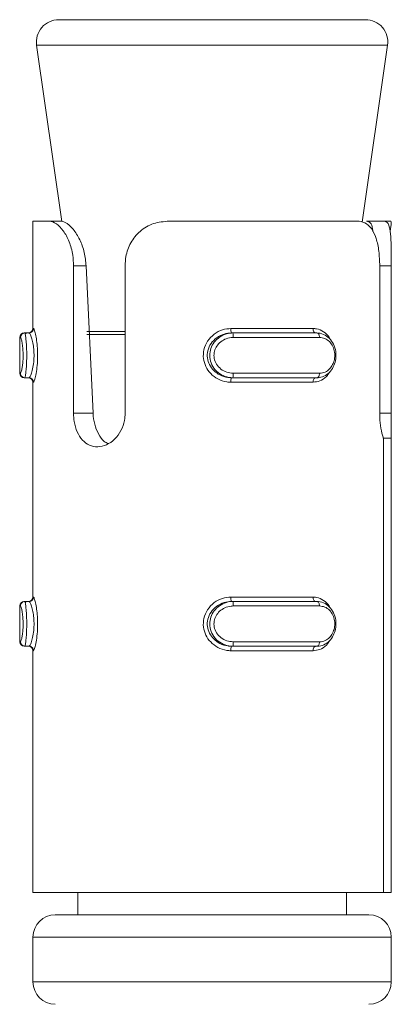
# Model space of a CAD drawing. Header units: millimetres. Extents: x -268 to 358, y -1428 to -19.
# Tile 25 of 34: x 25.49 to 33.78, y -41.39 to -19.39. Entities that reach past the tile are written whole.
import ezdxf

# ---------------------------------------------------------------- set-up
doc = ezdxf.new("R2010")
doc.units = ezdxf.units.MM

msp = doc.modelspace()

# ---------------------------------------------------------------- linework, layer by layer
at = {"color": 7, "linetype": 'Continuous', "lineweight": 15}
for p, q in [((26.361, -19.385), (33.157, -19.385)), ((33.157, -19.385), (33.208, -19.385)), ((25.866, -19.956), (26.429, -23.895)), ((33.138, -23.909), (33.703, -19.956)), ((25.784, -23.885), (25.784, -26.285)), ((25.784, -23.885), (26.136, -23.885)), ((26.136, -23.885), (26.394, -23.885)), ((26.394, -23.885), (26.427, -23.885)), ((28.823, -23.885), (33.029, -23.885)), ((33.627, -23.885), (33.231, -23.885)), ((33.776, -23.885), (33.627, -23.885)), ((33.784, -28.302), (33.784, -24.783)), ((26.691, -28.179), (26.691, -24.885)), ((26.971, -24.885), (27.126, -28.179)), ((27.843, -24.885), (27.843, -28.179)), ((33.527, -28.179), (33.527, -24.885)), ((33.784, -24.885), (33.784, -28.179)), ((25.589, -26.385), (25.604, -26.385)), ((25.696, -26.385), (25.604, -26.385)), ((30.215, -26.385), (30.248, -26.385)), ((30.248, -26.385), (32.125, -26.385)), ((25.489, -26.485), (25.489, -27.285)), ((25.604, -27.385), (25.589, -27.385)), ((25.696, -27.385), (25.604, -27.385)), ((25.784, -27.485), (25.784, -32.285)), ((30.215, -27.385), (30.248, -27.385)), ((32.125, -27.385), (30.248, -27.385)), ((33.784, -38.885), (33.784, -28.47)), ((33.609, -38.885), (33.609, -28.738)), ((33.609, -28.738), (33.78, -28.738)), ((33.78, -28.738), (33.78, -38.885)), ((25.489, -32.485), (25.489, -33.285)), ((25.589, -32.385), (25.604, -32.385)), ((25.696, -32.385), (25.604, -32.385)), ((30.215, -32.385), (30.248, -32.385)), ((30.248, -32.385), (32.125, -32.385)), ((25.604, -33.385), (25.589, -33.385)), ((25.696, -33.385), (25.604, -33.385)), ((30.215, -33.385), (30.248, -33.385)), ((32.125, -33.385), (30.248, -33.385)), ((25.784, -33.485), (25.784, -38.885)), ((25.784, -38.885), (33.609, -38.885)), ((26.784, -38.885), (26.784, -39.385)), ((32.784, -39.385), (32.784, -38.885)), ((33.78, -38.885), (33.609, -38.885)), ((33.78, -38.885), (33.784, -38.885)), ((26.284, -39.385), (33.233, -39.385)), ((33.233, -39.385), (33.284, -39.385)), ((25.784, -39.885), (25.784, -40.885)), ((33.784, -40.885), (33.784, -39.885))]:
    msp.add_line(p, q, dxfattribs=at)
at = {"color": 7, "linetype": 'Continuous', "lineweight": 0}
for p, q in [((33.703, -19.956), (25.866, -19.956)), ((26.691, -24.885), (26.971, -24.885)), ((33.784, -24.885), (33.527, -24.885)), ((25.784, -26.285), (25.795, -26.285)), ((26.989, -26.35), (27.843, -26.35)), ((30.205, -26.285), (32.037, -26.285)), ((25.504, -26.485), (25.489, -26.485)), ((27.843, -26.421), (26.987, -26.421)), ((32.183, -26.485), (30.257, -26.485)), ((25.489, -27.285), (25.504, -27.285)), ((25.795, -27.485), (25.784, -27.485)), ((32.037, -27.485), (30.205, -27.485)), ((30.257, -27.285), (32.183, -27.285)), ((26.691, -28.179), (27.126, -28.179)), ((33.784, -28.179), (33.527, -28.179)), ((25.784, -32.285), (25.795, -32.285)), ((30.205, -32.285), (32.037, -32.285)), ((25.504, -32.485), (25.489, -32.485)), ((32.183, -32.485), (30.257, -32.485)), ((25.489, -33.285), (25.504, -33.285)), ((30.257, -33.285), (32.183, -33.285)), ((25.795, -33.485), (25.784, -33.485)), ((32.037, -33.485), (30.205, -33.485)), ((33.784, -39.885), (25.784, -39.885)), ((25.784, -40.885), (33.725, -40.885)), ((33.725, -40.885), (33.784, -40.885))]:
    msp.add_line(p, q, dxfattribs=at)
at = {"color": 7, "linetype": 'Continuous', "lineweight": 0, "flags": 128}
for points in [[(32.037, -26.285), (32.038, -26.305), (32.041, -26.323), (32.046, -26.341), (32.053, -26.356), (32.062, -26.368), (32.071, -26.377), (32.082, -26.383), (32.093, -26.385)], [(32.125, -26.385), (32.136, -26.387), (32.147, -26.393), (32.157, -26.402), (32.166, -26.414), (32.173, -26.43), (32.178, -26.447), (32.181, -26.466), (32.183, -26.485)], [(32.093, -27.385), (32.082, -27.387), (32.071, -27.393), (32.062, -27.402), (32.053, -27.414), (32.046, -27.43), (32.041, -27.447), (32.038, -27.466), (32.037, -27.485)], [(32.183, -27.285), (32.181, -27.305), (32.178, -27.323), (32.173, -27.341), (32.166, -27.356), (32.157, -27.368), (32.147, -27.377), (32.136, -27.383), (32.125, -27.385)], [(32.037, -32.285), (32.038, -32.305), (32.041, -32.323), (32.046, -32.341), (32.053, -32.356), (32.062, -32.368), (32.071, -32.377), (32.082, -32.383), (32.093, -32.385)], [(32.125, -32.385), (32.136, -32.387), (32.147, -32.393), (32.157, -32.402), (32.166, -32.414), (32.173, -32.43), (32.178, -32.447), (32.181, -32.466), (32.183, -32.485)], [(32.093, -33.385), (32.082, -33.387), (32.071, -33.393), (32.062, -33.402), (32.053, -33.414), (32.046, -33.43), (32.041, -33.447), (32.038, -33.466), (32.037, -33.485)], [(32.183, -33.285), (32.181, -33.305), (32.178, -33.323), (32.173, -33.341), (32.166, -33.356), (32.157, -33.368), (32.147, -33.377), (32.136, -33.383), (32.125, -33.385)]]:
    msp.add_lwpolyline(points, dxfattribs=at)
at = {"color": 7, "linetype": 'Continuous', "lineweight": 15, "flags": 128}
msp.add_lwpolyline([(32.16, -26.392), (32.158, -26.391), (32.093, -26.385), (32.093, -26.385), (32.093, -26.385)], dxfattribs=at)
at = {"color": 7, "linetype": 'Continuous', "lineweight": 15}
for centre, radius, start, end in [((26.361, -19.885), 0.5, 90, 188.1301), ((33.208, -19.885), 0.5, 351.8699, 90), ((25.589, -26.485), 0.1, 90, 180), ((25.684, -26.285), 0.1, 270, 0), ((25.589, -27.285), 0.1, 180, 270), ((25.684, -27.485), 0.1, 0, 90), ((25.684, -32.285), 0.1, 270, 0), ((25.589, -32.485), 0.1, 90, 180), ((25.589, -33.285), 0.1, 180, 270), ((25.684, -33.485), 0.1, 0, 90), ((26.284, -39.885), 0.5, 90, 180), ((33.284, -39.885), 0.5, 0, 90), ((26.284, -40.885), 0.5, 180, 270), ((33.284, -40.885), 0.5, 270, 0)]:
    msp.add_arc(centre, radius, start, end, dxfattribs=at)
at = {"color": 7, "linetype": 'Continuous', "lineweight": 0}
for centre, radius, start, end in [((25.604, -26.485), 0.0998, 90.1148, 180.1065), ((25.696, -26.285), 0.0999, 270.0754, 0.0806), ((30.45, -26.31), 0.247, 174.2501, 197.7596), ((29.979, -26.46), 0.279, 354.9035, 15.6468), ((25.604, -27.285), 0.0998, 179.885, 269.8937), ((25.696, -27.485), 0.0999, 359.9212, 89.9185), ((30.451, -27.46), 0.247, 162.2435, 185.7477), ((29.979, -27.31), 0.279, 344.3495, 5.1002), ((25.696, -32.285), 0.0999, 270.0815, 0.0788), ((30.451, -32.31), 0.247, 174.2523, 197.7565), ((25.604, -32.485), 0.0998, 90.1063, 180.115), ((29.979, -32.46), 0.279, 354.8998, 15.6505), ((25.604, -33.285), 0.0998, 179.8935, 269.8852), ((25.696, -33.485), 0.0999, 359.9194, 89.9246), ((30.45, -33.46), 0.247, 162.2404, 185.7499), ((29.979, -33.31), 0.279, 344.3532, 5.0965)]:
    msp.add_arc(centre, radius, start, end, dxfattribs=at)
at = {"color": 7, "linetype": 'Continuous', "lineweight": 15}
for points, knots in [([(26.691, -24.885), (26.687, -24.806), (26.679, -24.616), (26.6, -24.337), (26.466, -24.091), (26.306, -23.931), (26.196, -23.887), (26.142, -23.885), (26.136, -23.885)], [0, 0, 0, 0, 0.147078, 0.351355, 0.555297, 0.760037, 0.971375, 1, 1, 1, 1]), ([(26.394, -23.885), (26.43, -23.891), (26.516, -23.905), (26.678, -24.043), (26.833, -24.286), (26.94, -24.577), (26.961, -24.784), (26.971, -24.885)], [0, 0, 0, 0, 0.173197, 0.407728, 0.615899, 0.813566, 1, 1, 1, 1]), ([(28.823, -23.885), (28.705, -23.896), (28.468, -23.917), (28.167, -24.095), (27.957, -24.359), (27.856, -24.637), (27.846, -24.816), (27.843, -24.885)], [0, 0, 0, 0, 0.227113, 0.454905, 0.667249, 0.872122, 1, 1, 1, 1]), ([(33.527, -24.885), (33.523, -24.775), (33.516, -24.554), (33.453, -24.26), (33.347, -24.037), (33.203, -23.906), (33.085, -23.892), (33.029, -23.885)], [0, 0, 0, 0, 0.2041811, 0.4083736, 0.6123263, 0.8181286, 1, 1, 1, 1]), ([(33.372, -24.117), (33.371, -24.097), (33.366, -24.003), (33.325, -23.912), (33.263, -23.894), (33.231, -23.885)], [0, 0, 0, 0, 0.11734, 0.5551878, 1, 1, 1, 1]), ([(33.627, -23.885), (33.658, -23.896), (33.72, -23.917), (33.764, -24.095), (33.781, -24.359), (33.783, -24.637), (33.784, -24.816), (33.784, -24.885)], [0, 0, 0, 0, 0.227112, 0.454904, 0.667249, 0.872122, 1, 1, 1, 1]), ([(33.776, -23.885), (33.781, -23.898), (33.789, -23.923), (33.772, -24.025), (33.761, -24.119), (33.761, -24.12)], [0, 0, 0, 0, 0.495633, 0.99275, 1, 1, 1, 1]), ([(25.64, -26.385), (25.64, -26.385), (25.63, -26.385), (25.621, -26.4), (25.611, -26.415)], [0, 0, 0, 0, 0.000338, 1, 1, 1, 1]), ([(25.696, -27.385), (25.696, -27.385), (25.702, -27.385), (25.719, -27.367), (25.753, -27.288), (25.786, -27.158), (25.808, -26.995), (25.81, -26.827), (25.796, -26.672), (25.769, -26.539), (25.736, -26.437), (25.711, -26.392), (25.699, -26.385), (25.696, -26.385), (25.696, -26.385)], [0, 0, 0, 0, 0.000037, 0.10113, 0.213606, 0.327131, 0.435871, 0.53619, 0.632078, 0.730791, 0.836856, 0.949309, 0.999963, 1, 1, 1, 1]), ([(30.215, -26.385), (30.215, -26.385), (30.161, -26.385), (30.045, -26.403), (29.883, -26.482), (29.753, -26.612), (29.679, -26.775), (29.671, -26.943), (29.72, -27.098), (29.818, -27.231), (29.959, -27.333), (30.1, -27.378), (30.188, -27.385), (30.215, -27.385), (30.215, -27.385)], [0, 0, 0, 0, 0.0000368, 0.1011307, 0.213606, 0.3271347, 0.4358747, 0.5361929, 0.6320759, 0.7307934, 0.8368559, 0.9493083, 0.9999632, 1, 1, 1, 1]), ([(32.125, -26.385), (32.125, -26.385), (32.175, -26.385), (32.276, -26.406), (32.406, -26.495), (32.502, -26.63), (32.551, -26.794), (32.552, -26.961), (32.511, -27.115), (32.432, -27.246), (32.317, -27.343), (32.208, -27.381), (32.142, -27.385), (32.125, -27.385), (32.125, -27.385)], [0, 0, 0, 0, 0.000039, 0.112217, 0.22449, 0.337098, 0.445586, 0.547544, 0.646167, 0.746789, 0.852426, 0.96325, 0.999961, 1, 1, 1, 1]), ([(27.843, -28.179), (27.84, -28.232), (27.832, -28.368), (27.756, -28.575), (27.614, -28.768), (27.43, -28.896), (27.23, -28.943), (27.042, -28.905), (26.883, -28.788), (26.765, -28.602), (26.701, -28.388), (26.694, -28.241), (26.691, -28.179)], [0, 0, 0, 0, 0.067543, 0.172851, 0.279382, 0.387325, 0.494685, 0.600407, 0.705956, 0.81303, 0.921039, 1, 1, 1, 1]), ([(27.126, -28.179), (27.134, -28.262), (27.152, -28.427), (27.242, -28.646), (27.347, -28.798), (27.433, -28.843), (27.462, -28.858)], [0, 0, 0, 0, 0.283689, 0.567532, 0.853861, 1, 1, 1, 1]), ([(33.609, -28.738), (33.607, -28.731), (33.586, -28.667), (33.551, -28.519), (33.529, -28.325), (33.528, -28.21), (33.527, -28.179)], [0, 0, 0, 0, 0.050271, 0.452077, 0.854481, 1, 1, 1, 1]), ([(33.784, -28.179), (33.784, -28.263), (33.784, -28.429), (33.785, -28.618), (33.781, -28.708), (33.78, -28.738)], [0, 0, 0, 0, 0.395921, 0.791685, 1, 1, 1, 1]), ([(25.64, -32.385), (25.64, -32.385), (25.63, -32.385), (25.621, -32.4), (25.611, -32.415)], [0, 0, 0, 0, 0.000338, 1, 1, 1, 1]), ([(25.696, -33.385), (25.696, -33.385), (25.702, -33.385), (25.719, -33.368), (25.753, -33.288), (25.786, -33.158), (25.808, -32.995), (25.81, -32.827), (25.796, -32.672), (25.769, -32.539), (25.736, -32.437), (25.711, -32.392), (25.699, -32.385), (25.696, -32.385), (25.696, -32.385)], [0, 0, 0, 0, 0.000037, 0.10113, 0.2136059, 0.327134, 0.4358747, 0.536193, 0.6320765, 0.7307936, 0.8368562, 0.949309, 0.999963, 1, 1, 1, 1]), ([(30.215, -32.385), (30.215, -32.385), (30.161, -32.385), (30.045, -32.403), (29.883, -32.482), (29.753, -32.612), (29.679, -32.775), (29.671, -32.943), (29.72, -33.098), (29.818, -33.231), (29.959, -33.333), (30.1, -33.378), (30.188, -33.385), (30.215, -33.385), (30.215, -33.385)], [0, 0, 0, 0, 0.000037, 0.101131, 0.213606, 0.327131, 0.435871, 0.53619, 0.632077, 0.730791, 0.836856, 0.949308, 0.999963, 1, 1, 1, 1]), ([(32.125, -32.385), (32.125, -32.385), (32.175, -32.385), (32.276, -32.406), (32.406, -32.494), (32.502, -32.63), (32.551, -32.794), (32.552, -32.961), (32.511, -33.115), (32.432, -33.246), (32.317, -33.343), (32.208, -33.381), (32.142, -33.385), (32.125, -33.385), (32.125, -33.385)], [0, 0, 0, 0, 0.000039, 0.112218, 0.224488, 0.3371, 0.445584, 0.547542, 0.646165, 0.746787, 0.852424, 0.96325, 0.999961, 1, 1, 1, 1])]:
    msp.add_open_spline(points, degree=3, knots=knots, dxfattribs=at)
at = {"color": 7, "linetype": 'Continuous', "lineweight": 0}
for points, knots in [([(25.604, -26.385), (25.604, -26.385), (25.607, -26.385), (25.611, -26.406), (25.626, -26.495), (25.638, -26.63), (25.646, -26.794), (25.646, -26.961), (25.64, -27.115), (25.629, -27.246), (25.616, -27.343), (25.607, -27.381), (25.605, -27.385), (25.604, -27.385), (25.604, -27.385)], [0, 0, 0, 0, 0.000038, 0.112216, 0.224488, 0.337098, 0.445586, 0.547545, 0.646168, 0.74679, 0.852427, 0.963252, 0.999962, 1, 1, 1, 1]), ([(25.795, -26.285), (25.798, -26.287), (25.806, -26.291), (25.827, -26.349), (25.855, -26.471), (25.878, -26.631), (25.89, -26.816), (25.888, -27.017), (25.869, -27.211), (25.841, -27.367), (25.813, -27.467), (25.801, -27.479), (25.795, -27.485)], [0, 0, 0, 0, 0.0499662, 0.1607195, 0.2659705, 0.36526, 0.4629729, 0.5656686, 0.6760201, 0.7894223, 0.9004671, 1, 1, 1, 1]), ([(30.205, -27.485), (30.173, -27.484), (30.072, -27.479), (29.909, -27.422), (29.748, -27.299), (29.636, -27.139), (29.581, -26.954), (29.591, -26.754), (29.674, -26.559), (29.823, -26.403), (30.009, -26.303), (30.142, -26.291), (30.205, -26.285)], [0, 0, 0, 0, 0.0499661, 0.1607205, 0.2659691, 0.3652585, 0.4629716, 0.5656713, 0.6760232, 0.7894222, 0.9004674, 1, 1, 1, 1]), ([(30.248, -27.385), (30.248, -27.385), (30.189, -27.385), (30.07, -27.364), (29.912, -27.276), (29.794, -27.14), (29.732, -26.976), (29.731, -26.809), (29.782, -26.656), (29.881, -26.525), (30.02, -26.427), (30.151, -26.39), (30.228, -26.385), (30.248, -26.385), (30.248, -26.385)], [0, 0, 0, 0, 0.0000367, 0.1122156, 0.2244856, 0.3370994, 0.4455837, 0.5475422, 0.6461663, 0.7467884, 0.8524255, 0.9632519, 0.9999633, 1, 1, 1, 1]), ([(32.037, -26.285), (32.063, -26.287), (32.147, -26.291), (32.274, -26.35), (32.381, -26.443), (32.417, -26.52), (32.427, -26.54)], [0, 0, 0, 0, 0.164443, 0.528944, 0.875336, 1, 1, 1, 1]), ([(25.504, -27.285), (25.505, -27.285), (25.511, -27.282), (25.524, -27.251), (25.542, -27.174), (25.557, -27.069), (25.565, -26.946), (25.565, -26.812), (25.555, -26.68), (25.538, -26.573), (25.519, -26.499), (25.509, -26.49), (25.504, -26.485)], [0, 0, 0, 0, 0.037283, 0.149824, 0.256281, 0.356423, 0.453447, 0.553207, 0.659996, 0.772418, 0.885916, 1, 1, 1, 1]), ([(30.257, -26.485), (30.241, -26.486), (30.176, -26.488), (30.067, -26.519), (29.95, -26.596), (29.867, -26.701), (29.823, -26.824), (29.825, -26.958), (29.877, -27.09), (29.977, -27.197), (30.109, -27.271), (30.207, -27.28), (30.257, -27.285)], [0, 0, 0, 0, 0.037284, 0.149825, 0.256283, 0.356426, 0.453449, 0.55321, 0.659993, 0.772416, 0.885916, 1, 1, 1, 1]), ([(32.183, -27.285), (32.196, -27.285), (32.249, -27.282), (32.336, -27.251), (32.427, -27.174), (32.491, -27.069), (32.524, -26.946), (32.523, -26.812), (32.483, -26.68), (32.407, -26.573), (32.303, -26.499), (32.223, -26.49), (32.183, -26.485)], [0, 0, 0, 0, 0.0372815, 0.1498236, 0.2562797, 0.356424, 0.4534468, 0.5532076, 0.6599966, 0.7724192, 0.8859169, 1, 1, 1, 1]), ([(32.415, -27.249), (32.39, -27.288), (32.332, -27.381), (32.197, -27.466), (32.088, -27.479), (32.037, -27.485)], [0, 0, 0, 0, 0.274675, 0.657164, 1, 1, 1, 1]), ([(25.795, -32.285), (25.798, -32.287), (25.806, -32.291), (25.827, -32.349), (25.855, -32.471), (25.878, -32.631), (25.89, -32.816), (25.888, -33.017), (25.869, -33.211), (25.841, -33.367), (25.813, -33.467), (25.801, -33.479), (25.795, -33.485)], [0, 0, 0, 0, 0.049966, 0.160721, 0.265969, 0.365259, 0.462972, 0.565671, 0.676023, 0.789422, 0.900467, 1, 1, 1, 1]), ([(30.205, -33.485), (30.173, -33.484), (30.072, -33.479), (29.909, -33.422), (29.748, -33.299), (29.636, -33.139), (29.581, -32.954), (29.591, -32.754), (29.674, -32.559), (29.823, -32.403), (30.009, -32.303), (30.142, -32.291), (30.205, -32.285)], [0, 0, 0, 0, 0.049966, 0.160719, 0.26597, 0.36526, 0.462973, 0.565668, 0.67602, 0.789422, 0.900467, 1, 1, 1, 1]), ([(32.037, -32.285), (32.063, -32.287), (32.147, -32.291), (32.274, -32.35), (32.381, -32.443), (32.417, -32.52), (32.427, -32.54)], [0, 0, 0, 0, 0.164444, 0.52895, 0.875335, 1, 1, 1, 1]), ([(25.504, -33.285), (25.505, -33.285), (25.511, -33.282), (25.524, -33.251), (25.542, -33.174), (25.557, -33.069), (25.565, -32.946), (25.565, -32.812), (25.555, -32.68), (25.538, -32.573), (25.519, -32.499), (25.509, -32.49), (25.504, -32.485)], [0, 0, 0, 0, 0.037283, 0.149825, 0.256282, 0.356425, 0.453448, 0.553209, 0.659993, 0.772416, 0.885917, 1, 1, 1, 1]), ([(25.604, -32.385), (25.604, -32.385), (25.607, -32.385), (25.611, -32.406), (25.626, -32.494), (25.638, -32.63), (25.646, -32.794), (25.646, -32.961), (25.64, -33.115), (25.629, -33.246), (25.616, -33.343), (25.607, -33.381), (25.605, -33.385), (25.604, -33.385), (25.604, -33.385)], [0, 0, 0, 0, 0.0000376, 0.1122159, 0.2244861, 0.3370996, 0.445584, 0.5475424, 0.6461664, 0.7467881, 0.8524259, 0.9632519, 0.9999624, 1, 1, 1, 1]), ([(30.248, -33.385), (30.248, -33.385), (30.189, -33.385), (30.07, -33.364), (29.912, -33.276), (29.794, -33.14), (29.732, -32.976), (29.731, -32.809), (29.782, -32.656), (29.881, -32.525), (30.02, -32.427), (30.151, -32.39), (30.228, -32.385), (30.248, -32.385), (30.248, -32.385)], [0, 0, 0, 0, 0.000037, 0.112215, 0.224487, 0.337098, 0.445586, 0.547544, 0.646168, 0.74679, 0.852427, 0.963252, 0.999963, 1, 1, 1, 1]), ([(30.257, -32.485), (30.241, -32.486), (30.176, -32.488), (30.067, -32.519), (29.95, -32.596), (29.867, -32.701), (29.823, -32.824), (29.825, -32.958), (29.877, -33.09), (29.977, -33.198), (30.109, -33.271), (30.207, -33.28), (30.257, -33.285)], [0, 0, 0, 0, 0.037283, 0.149824, 0.256281, 0.356424, 0.453447, 0.553207, 0.659995, 0.772419, 0.885915, 1, 1, 1, 1]), ([(32.183, -33.285), (32.196, -33.285), (32.249, -33.282), (32.336, -33.251), (32.427, -33.174), (32.491, -33.069), (32.524, -32.946), (32.523, -32.812), (32.483, -32.68), (32.407, -32.573), (32.303, -32.499), (32.223, -32.49), (32.183, -32.485)], [0, 0, 0, 0, 0.037282, 0.149824, 0.256281, 0.356425, 0.453449, 0.55321, 0.659994, 0.772417, 0.885917, 1, 1, 1, 1]), ([(32.415, -33.249), (32.39, -33.288), (32.332, -33.381), (32.197, -33.466), (32.088, -33.479), (32.037, -33.485)], [0, 0, 0, 0, 0.274668, 0.657161, 1, 1, 1, 1])]:
    msp.add_open_spline(points, degree=3, knots=knots, dxfattribs=at)

doc.saveas('drawing.dxf')
